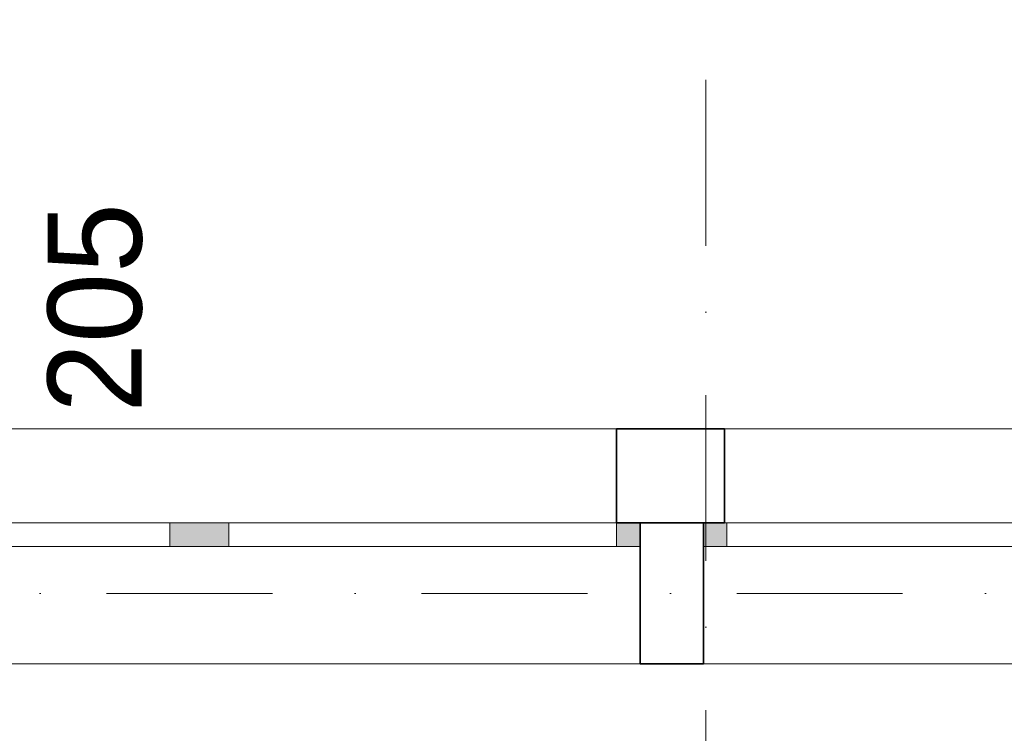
# Model space of a CAD drawing. Header units: millimetres. Extents: x -34676 to 172266, y 39940 to 476087.
# Tile 200 of 256: x 42510 to 44605, y 356643 to 358161. Entities that reach past the tile are written whole.
import ezdxf

# ---------------------------------------------------------------- set-up
doc = ezdxf.new("R2010")
doc.units = ezdxf.units.MM
doc.header["$MEASUREMENT"] = 0
doc.linetypes.add('Kropki i Kreski', pattern=[6.702778, 3.527778, -1.763889, 0, -1.411111])
for name, color, linetype in [('#podkład', 252, 'Continuous'), ('- A - ocieplenie', 7, 'Continuous'), ('Konstrukcja - Siatka mod', 7, 'Continuous'), ('Konstrukcja - Stropy', 7, 'Continuous'), ('Konstrukcja - Ściany zewnętrzne', 7, 'Continuous'), ('Okna Archicada', 7, 'Continuous'), ('Znaczniki okien Archicada', 7, 'Continuous')]:
    doc.layers.add(name, color=color, linetype=linetype)
doc.styles.add('MtXpl_Arial3', font='txt', dxfattribs={"height": 0.2})

# ---------------------------------------------------------------- blocks, each defined once
blk = doc.blocks.new('kjghgg')
at = {"layer": '- A - ocieplenie', "color": 252, "linetype": 'Continuous', "lineweight": 35, "ltscale": 100}
for p, q in [((-100605.8, 482428.3), (-100605.8, 482578.3)), ((-100375.8, 482578.3), (-100605.8, 482578.3)), ((-100375.8, 482428.3), (-100375.8, 482578.3)), ((-100605.8, 482378.3), (-100605.8, 482428.3)), ((-100375.8, 482378.3), (-100375.8, 482428.3)), ((-100605.8, 482378.3), (-100375.8, 482378.3))]:
    blk.add_line(p, q, dxfattribs=at)
at = {"layer": 'Konstrukcja - Siatka mod', "color": 252, "linetype": 'Kropki i Kreski', "lineweight": 13, "ltscale": 100}
for p, q in [((-100415.8, 468219.5), (-100415.8, 485184.3)), ((-123813.3, 482228.3), (-94368.7, 482228.3))]:
    blk.add_line(p, q, dxfattribs=at)
at = {"layer": 'Konstrukcja - Stropy', "color": 252, "linetype": 'Continuous', "lineweight": 13, "ltscale": 100}
blk.add_line((-94325.8, 482078.3), (-121365.8, 482078.3), dxfattribs=at)
at = {"layer": 'Konstrukcja - Ściany zewnętrzne', "color": 252, "linetype": 'Continuous', "lineweight": 35, "ltscale": 100}
for p, q in [((-100555.8, 482378.3), (-100555.8, 482328.3)), ((-100420.8, 482378.3), (-100555.8, 482378.3)), ((-100420.8, 482378.3), (-100420.8, 482328.3)), ((-100555.8, 482328.3), (-100555.8, 482078.3)), ((-100420.8, 482328.3), (-100420.8, 482078.3)), ((-100555.8, 482078.3), (-100420.8, 482078.3))]:
    blk.add_line(p, q, dxfattribs=at)
at = {"layer": 'Okna Archicada', "color": 252, "linetype": 'Continuous', "lineweight": 13, "ltscale": 100}
for p, q in [((-103225.8, 482578.3), (-100605.8, 482578.3)), ((-100375.8, 482578.3), (-97685.8, 482578.3)), ((-100555.8, 482378.3), (-103275.8, 482378.3)), ((-103225.8, 482378.3), (-100605.8, 482378.3)), ((-102275.8, 482378.3), (-101555.8, 482378.3)), ((-101555.8, 482328.3), (-101555.8, 482378.3)), ((-101555.8, 482378.3), (-101480.8, 482378.3)), ((-101480.8, 482378.3), (-101430.8, 482378.3)), ((-101430.8, 482378.3), (-101430.8, 482328.3)), ((-101430.8, 482378.3), (-100605.8, 482378.3)), ((-100605.8, 482328.3), (-100605.8, 482378.3)), ((-100605.8, 482378.3), (-100555.8, 482378.3)), ((-97640.8, 482378.3), (-100420.8, 482378.3)), ((-100420.8, 482378.3), (-100370.8, 482378.3)), ((-100375.8, 482378.3), (-97685.8, 482378.3)), ((-100370.8, 482378.3), (-100370.8, 482328.3)), ((-100370.8, 482378.3), (-99545.8, 482378.3)), ((-101555.8, 482328.3), (-102275.8, 482328.3)), ((-101480.8, 482328.3), (-101555.8, 482328.3)), ((-101430.8, 482328.3), (-101480.8, 482328.3)), ((-100605.8, 482328.3), (-101430.8, 482328.3)), ((-100555.8, 482328.3), (-100605.8, 482328.3)), ((-100370.8, 482328.3), (-100420.8, 482328.3)), ((-99545.8, 482328.3), (-100370.8, 482328.3)), ((-100555.8, 482078.3), (-103275.8, 482078.3)), ((-97640.8, 482078.3), (-100420.8, 482078.3))]:
    blk.add_line(p, q, dxfattribs=at)
at = {"layer": 'Okna Archicada', "color": 252, "linetype": 'Continuous', "lineweight": 35, "ltscale": 100}
for p, q in [((-100605.8, 482428.3), (-100605.8, 482578.3)), ((-100375.8, 482428.3), (-100375.8, 482578.3)), ((-100605.8, 482378.3), (-100605.8, 482428.3)), ((-100375.8, 482378.3), (-100375.8, 482428.3)), ((-100555.8, 482378.3), (-100555.8, 482328.3)), ((-100555.8, 482378.3), (-100555.8, 482328.3)), ((-100420.8, 482378.3), (-100420.8, 482328.3)), ((-100420.8, 482378.3), (-100420.8, 482328.3)), ((-100555.8, 482328.3), (-100555.8, 482078.3)), ((-100420.8, 482328.3), (-100420.8, 482078.3))]:
    blk.add_line(p, q, dxfattribs=at)
at = {"layer": 'Okna Archicada', "color": 252, "linetype": 'Continuous', "lineweight": 13, "extrusion": (0, 0, -1)}
for points in [[(101480.8, 482328.3), (101555.8, 482378.3), (101555.8, 482328.3)], [(101555.8, 482378.3), (101480.8, 482328.3), (101480.8, 482378.3)], [(101430.8, 482328.3), (101480.8, 482378.3), (101480.8, 482328.3)], [(101480.8, 482378.3), (101430.8, 482328.3), (101430.8, 482378.3)], [(100555.8, 482328.3), (100605.8, 482378.3), (100605.8, 482328.3)], [(100605.8, 482378.3), (100555.8, 482328.3), (100555.8, 482378.3)], [(100370.8, 482328.3), (100420.8, 482378.3), (100420.8, 482328.3)], [(100420.8, 482378.3), (100370.8, 482328.3), (100370.8, 482378.3)]]:
    blk.add_solid(points, dxfattribs=at)
at = {"layer": 'Znaczniki okien Archicada', "color": 252, "linetype": 'Continuous', "lineweight": 15, "style": 'MtXpl_Arial3'}
blk.add_text('205', height=200, rotation=90, dxfattribs=at).set_placement((-101616.2, 482612.5))

msp = doc.modelspace()

# ---------------------------------------------------------------- block references
at = {"layer": '#podkład'}
msp.add_blockref('kjghgg', (144386, -125287.5), dxfattribs=at)

doc.saveas('drawing.dxf')
